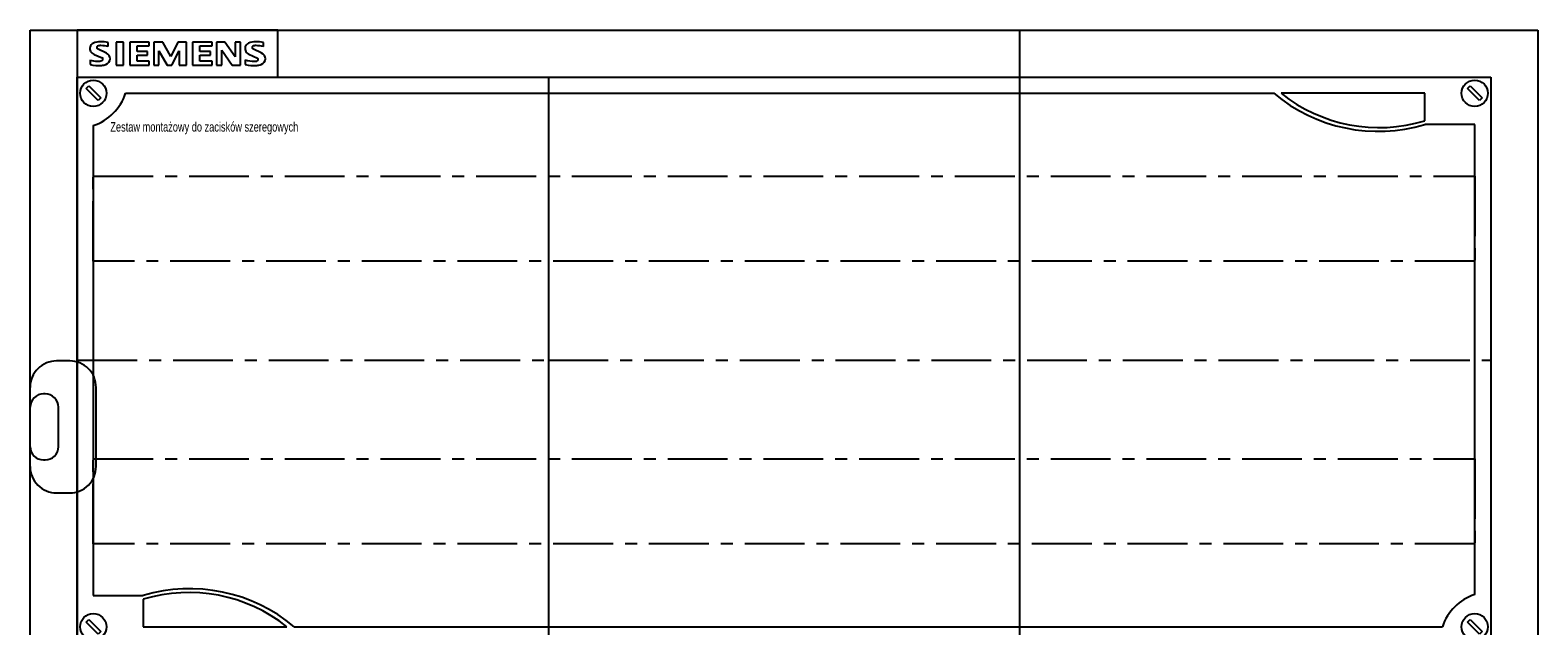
# Model space of a CAD drawing. Header units: millimetres. Extents: x 449515 to 838834, y -400723 to -307130.
# Tile 38 of 38: x 830834 to 838834, y -311790 to -308630. Entities that reach past the tile are written whole.
import ezdxf

# ---------------------------------------------------------------- set-up
doc = ezdxf.new("R2010")
doc.units = ezdxf.units.MM
doc.header["$LTSCALE"] = 25.4
doc.linetypes.add('CENTER', pattern=[2, 1.25, -0.25, 0.25, -0.25])
doc.layers.add('!Siemens drzwi', color=7, linetype='Continuous')
doc.layers.add('R5', color=7, linetype='Continuous')
doc.layers.add('!Siemens Podklad_8GK_sikus', color=250, linetype='Continuous', lineweight=100)
doc.styles.get("Standard").update_dxf_attribs({"font": 'arial.ttf'})

# ---------------------------------------------------------------- blocks, each defined once
blk = doc.blocks.new('D_A630_P_W1950-1800_S800-750_G210i')
at = {"layer": '!Siemens drzwi', "color": 0, "linetype": 'ByBlock', "lineweight": -2}
for p, q in [((2.1, 167.45, 4.5), (1.4, 167.45, 4.5)), ((0.8, 165.7, 4.5), (0.7, 165.7, 4.5)), ((3.5, 161.85, 4.5), (3.5, 166.05, 4.5)), ((1.5, 162.9, 4.5), (1.5, 165, 4.5)), ((0.7, 162.2, 4.5), (0.8, 162.2, 4.5)), ((1.4, 160.45, 4.5), (2.1, 160.45, 4.5))]:
    blk.add_line(p, q, dxfattribs=at)
for centre, radius, start, end in [((1.4, 166.05, 4.5), 1.4, 89.99996, 180.00004), ((2.1, 166.05, 4.5), 1.4, 359.99996, 90.00004), ((0.7, 165, 4.5), 0.7, 89.99996, 180.00004), ((0.8, 165, 4.5), 0.7, 359.99996, 90.00004), ((0.7, 162.9, 4.5), 0.7, 179.99996, 270.00004), ((0.8, 162.9, 4.5), 0.7, 269.99996, 0.00004), ((1.4, 161.85, 4.5), 1.4, 179.99996, 270.00004), ((2.1, 161.85, 4.5), 1.4, 269.99996, 0.00004)]:
    blk.add_arc(centre, radius, start, end, dxfattribs=at)
at = {"color": 0}
blk.add_line((52.5, 185, 4.5), (52.5, 0, 4.5), dxfattribs=at)
blk = doc.blocks.new('AD_SIEMENS_znaczeki')
at = {"color": 0}
for p, q in [((1755.293, 772.573), (1755.293, 771.993)), ((1757.763, 772.573), (1755.293, 772.573)), ((1755.675, 772.372), (1755.675, 772.422)), ((1755.773, 772.425), (1755.773, 772.143)), ((1755.864, 772.425), (1755.773, 772.425)), ((1755.864, 772.143), (1755.864, 772.425)), ((1755.939, 772.426), (1755.939, 772.141)), ((1756.18, 772.426), (1755.939, 772.426)), ((1756.18, 772.379), (1756.18, 772.426)), ((1756.235, 772.426), (1756.235, 772.141)), ((1756.347, 772.426), (1756.235, 772.426)), ((1756.444, 772.251), (1756.347, 772.426)), ((1756.53, 772.426), (1756.444, 772.251)), ((1756.637, 772.426), (1756.53, 772.426)), ((1756.637, 772.141), (1756.637, 772.426)), ((1756.712, 772.426), (1756.712, 772.141)), ((1756.953, 772.426), (1756.712, 772.426)), ((1756.953, 772.379), (1756.953, 772.426)), ((1757.008, 772.426), (1757.008, 772.141)), ((1757.11, 772.426), (1757.008, 772.426)), ((1757.238, 772.245), (1757.11, 772.426)), ((1757.238, 772.426), (1757.238, 772.245)), ((1757.303, 772.426), (1757.238, 772.426)), ((1757.303, 772.141), (1757.303, 772.426)), ((1757.585, 772.372), (1757.585, 772.422)), ((1757.763, 771.993), (1757.763, 772.573)), ((1755.501, 772.274), (1755.599, 772.234)), ((1755.652, 772.292), (1755.544, 772.343)), ((1756.03, 772.309), (1756.03, 772.379)), ((1756.03, 772.379), (1756.18, 772.379)), ((1756.159, 772.309), (1756.03, 772.309)), ((1756.03, 772.193), (1756.03, 772.266)), ((1756.03, 772.266), (1756.159, 772.266)), ((1756.159, 772.266), (1756.159, 772.309)), ((1756.299, 772.141), (1756.299, 772.321)), ((1756.299, 772.321), (1756.399, 772.141)), ((1756.458, 772.141), (1756.546, 772.321)), ((1756.546, 772.321), (1756.546, 772.141)), ((1756.803, 772.309), (1756.803, 772.379)), ((1756.803, 772.379), (1756.953, 772.379)), ((1756.932, 772.309), (1756.803, 772.309)), ((1756.803, 772.193), (1756.803, 772.266)), ((1756.803, 772.266), (1756.932, 772.266)), ((1756.932, 772.266), (1756.932, 772.309)), ((1757.072, 772.141), (1757.072, 772.326)), ((1757.072, 772.326), (1757.2, 772.141)), ((1757.361, 772.209), (1757.361, 772.149)), ((1757.407, 772.277), (1757.51, 772.227)), ((1757.563, 772.292), (1757.455, 772.343)), ((1755.45, 772.205), (1755.45, 772.149)), ((1755.773, 772.143), (1755.864, 772.143)), ((1755.939, 772.141), (1756.18, 772.141)), ((1756.18, 772.193), (1756.03, 772.193)), ((1756.18, 772.141), (1756.18, 772.193)), ((1756.235, 772.141), (1756.299, 772.141)), ((1756.399, 772.141), (1756.458, 772.141)), ((1756.546, 772.141), (1756.637, 772.141)), ((1756.712, 772.141), (1756.953, 772.141)), ((1756.953, 772.193), (1756.803, 772.193)), ((1756.953, 772.141), (1756.953, 772.193)), ((1757.008, 772.141), (1757.072, 772.141)), ((1757.2, 772.141), (1757.303, 772.141)), ((1755.293, 771.993), (1757.763, 771.993))]:
    blk.add_line(p, q, dxfattribs=at)
for centre, major_axis, start_param, end_param in [((1755.532, 772.346), (0.0852, 0), 2.06576, 3.66098), ((1755.576, 772.275), (-0.178, 0), -1.570796, -1.075832), ((1755.576, 772.023), (-0.465, 0), 4.499109, 4.712389), ((1757.443, 772.346), (0.0852, 0), 2.06576, 3.66098), ((1757.487, 772.275), (-0.178, 0), -1.570796, -1.075832), ((1757.487, 772.023), (-0.465, 0), 4.499109, 4.712389), ((1755.542, 772.351), (-0.0968, 0), 0.519387, 1.135975), ((1755.554, 772.36), (-0.0209, 0), -1.07402, 1.07402), ((1755.581, 772.316), (-0.0775, 0), 4.682533, 5.209165), ((1755.572, 772.047), (0.383, 0), 1.298767, 1.54094), ((1755.589, 772.218), (-0.0209, 0), 2.055494, 4.227691), ((1755.609, 772.223), (0.0891, 0), -1.148117, 1.07402), ((1757.486, 772.527), (0.383, 0), 4.378973, 4.682131), ((1757.453, 772.351), (-0.0968, 0), 0.519387, 1.07402), ((1757.465, 772.36), (0.0209, 0), 2.067572, 4.215613), ((1757.491, 772.316), (-0.0775, 0), 4.682533, 5.209165), ((1757.482, 772.047), (0.383, 0), 1.298767, 1.54094), ((1757.5, 772.211), (-0.0209, 0), 1.815509, 4.215613), ((1757.52, 772.223), (0.0891, 0), -1.148117, 1.07402), ((1755.562, 772.527), (0.383, 0), 4.4151, 4.655269), ((1755.557, 772.547), (0.465, 0), 4.480311, 4.786895), ((1755.547, 772.289), (0.112, 0), 4.655269, 5.197087), ((1755.579, 772.282), (0.163, 0), -1.49629, -1.148117), ((1757.468, 772.547), (-0.465, 0), 1.338719, 1.645302), ((1757.478, 772.289), (0.112, 0), 4.682131, 4.957102), ((1757.49, 772.282), (0.163, 0), -1.49629, -1.148117)]:
    blk.add_ellipse(centre, major_axis=major_axis, ratio=0.878278, start_param=start_param, end_param=end_param, dxfattribs=at)
blk = doc.blocks.new('AD_A630_P_W1950-1800_S800-750_G210~1')
at = {"color": 0, "linetype": 'ByBlock', "lineweight": -2}
for p, q in [((0, 1950), (800, 1950)), ((0, 0), (0, 1950)), ((800, 1950), (800, 0)), ((25, 1925), (25, 125)), ((25, 1925), (775, 1925)), ((775, 1925), (775, 125))]:
    blk.add_line(p, q, dxfattribs=at)
at = {"layer": '!Siemens drzwi', "color": 0, "linetype": 'ByBlock', "lineweight": -2, "xscale": 10, "yscale": 10, "zscale": 10}
blk.add_blockref('D_A630_P_W1950-1800_S800-750_G210i', (0, 100), dxfattribs=at)
at = {"color": 0, "linetype": 'ByBlock', "lineweight": -2, "xscale": 43.10750996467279, "yscale": 43.10750996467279, "zscale": 43.10750996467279}
blk.add_blockref('AD_SIEMENS_znaczeki', (-75641.32015, -31353.71584), dxfattribs=at)
blk = doc.blocks.new('AD_8GK4401-2KK32')
for p, q in [((0, 0), (750, 0)), ((0, -300), (0, 0)), ((750, 0), (750, -300)), ((4.7, -5.99), (6.11, -4.58)), ((11.06, -12.36), (4.7, -5.99)), ((6.11, -4.58), (12.47, -10.94)), ((737.7, -5.99), (739.11, -4.58)), ((744.06, -12.36), (737.7, -5.99)), ((739.11, -4.58), (745.47, -10.94)), ((12.47, -10.94), (11.06, -12.36)), ((25.63, -8.5), (635, -8.5)), ((715, -8.5), (638.74, -8.5)), ((715, -23.09), (715, -8.5)), ((745.47, -10.94), (744.06, -12.36)), ((8.5, -25.63), (8.5, -275)), ((741.5, -25), (715, -25)), ((741.5, -274.37), (741.5, -25)), ((8.5, -275), (35, -275)), ((35, -276.91), (35, -291.5)), ((4.7, -288.99), (6.11, -287.58)), ((6.11, -287.58), (12.47, -293.94)), ((737.7, -288.99), (739.11, -287.58)), ((739.11, -287.58), (745.47, -293.94)), ((11.06, -295.36), (4.7, -288.99)), ((12.47, -293.94), (11.06, -295.36)), ((35, -291.5), (111.26, -291.5)), ((115, -291.5), (724.37, -291.5)), ((744.06, -295.36), (737.7, -288.99)), ((745.47, -293.94), (744.06, -295.36)), ((750, -300), (0, -300))]:
    blk.add_line(p, q)
at = {"color": 4, "linetype": 'CENTER'}
for p, q in [((8.5, -97.5), (8.5, -52.5)), ((8.5, -52.5), (741.5, -52.5)), ((8.5, -97.5), (8.5, -52.5)), ((8.5, -52.5), (741.5, -52.5)), ((741.5, -52.5), (741.5, -97.5)), ((741.5, -52.5), (741.5, -97.5)), ((741.5, -97.5), (8.5, -97.5)), ((741.5, -97.5), (8.5, -97.5)), ((8.5, -247.5), (8.5, -202.5)), ((8.5, -202.5), (741.5, -202.5)), ((741.5, -202.5), (741.5, -247.5)), ((741.5, -247.5), (8.5, -247.5))]:
    blk.add_line(p, q, dxfattribs=at)
for centre in [(8.5, -8.5), (741.5, -8.5), (8.5, -291.5), (741.5, -291.5)]:
    blk.add_circle(centre, 7)
for centre, radius, start, end in [((0, 0), 27, 288.34963, 341.65037), ((690.22, 57.06), 85.72, 229.89032, 286.80199), ((690.8, 57.06), 83.72, 231.54384, 286.80199), ((59.78, -357.06), 85.72, 49.89032, 106.80199), ((59.2, -357.06), 83.72, 51.54384, 106.80199), ((750, -300), 27, 108.34963, 161.65037)]:
    blk.add_arc(centre, radius, start, end)
at = {"width": 0.7}
blk.add_text('Zestaw montażowy do zacisków szeregowych', height=5, dxfattribs=at).set_placement((17.55, -28.81))
blk = doc.blocks.new('AD_8GK4853-8KK0~2')
at = {"layer": '!Siemens Podklad_8GK_sikus', "color": 0, "lineweight": -2}
for p, q in [((0, 0), (0, -1800)), ((250, 0), (250, -1800))]:
    blk.add_line(p, q, dxfattribs=at)
at = {"layer": '!Siemens Podklad_8GK_sikus', "color": 4, "linetype": 'CENTER', "lineweight": -2}
blk.add_line((0, -150), (250, -150), dxfattribs=at)
blk = doc.blocks.new('*U670')
at = {"layer": '!Siemens Podklad_8GK_sikus', "color": 0, "lineweight": -2}
for p, q in [((0, 0), (0, -1800)), ((500, 0), (500, -1800))]:
    blk.add_line(p, q, dxfattribs=at)
at = {"layer": '!Siemens Podklad_8GK_sikus', "color": 4, "linetype": 'CENTER', "lineweight": -2}
blk.add_line((0, -150), (500, -150), dxfattribs=at)

msp = doc.modelspace()

# ---------------------------------------------------------------- block references
at = {"layer": 'R5', "xscale": 10, "yscale": 10, "zscale": 10}
for name, p in [('AD_A630_P_W1950-1800_S800-750_G210~1', (830833.8195, -328130.1288, -200)), ('AD_8GK4401-2KK32', (831083.8195, -308880.1288, -200)), ('AD_8GK4853-8KK0~2', (831083.8195, -308880.1288, -200)), ('*U670', (833583.8195, -308880.1288, -200))]:
    msp.add_blockref(name, p, dxfattribs=at)

doc.saveas('drawing.dxf')
